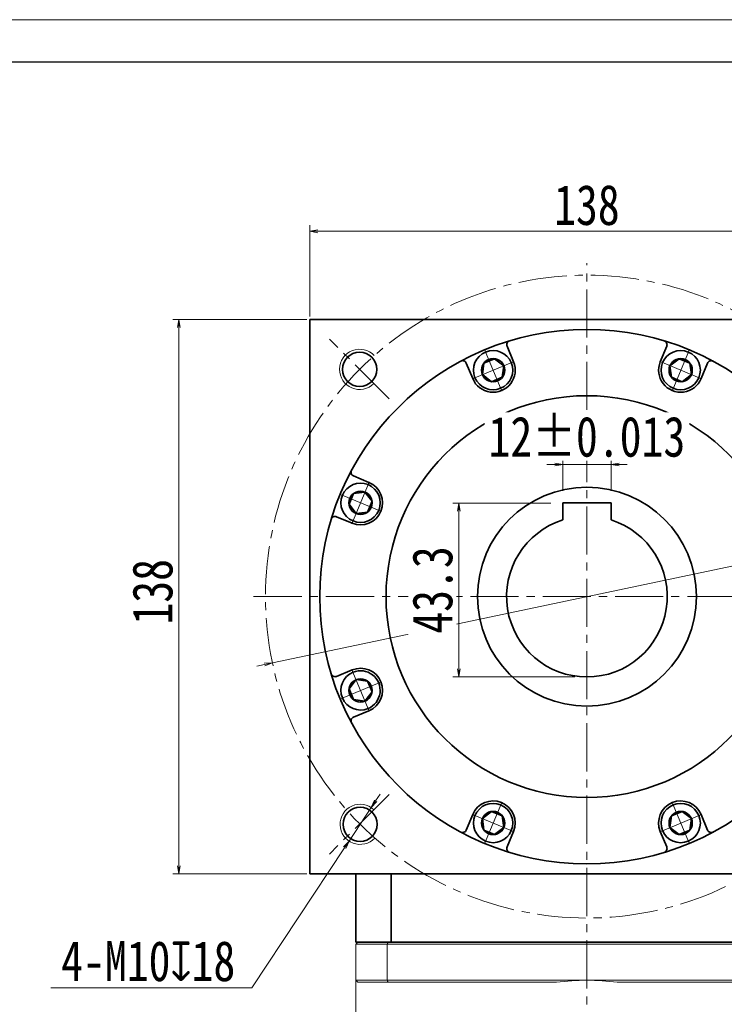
# Model space of a CAD drawing. Header units: millimetres. Extents: x -5 to 909, y 0 to 630.
# Tile 7 of 8: x 412 to 587, y 385 to 630. Entities that reach past the tile are written whole.
import ezdxf

# ---------------------------------------------------------------- set-up
doc = ezdxf.new("R2010")
doc.units = ezdxf.units.MM
doc.set_wipeout_variables(frame=1)
doc.linetypes.add('点画线', pattern=[18, 12, -2, 2, -2])
for name, color, linetype, lineweight in [('EB0', 7, 'Continuous', 35), ('中心线层', 1, '点画线', 18), ('图框_外框线', 7, 'Continuous', 18), ('尺寸线层', 3, 'Continuous', 18), ('粗实线层', 7, 'Continuous', 35)]:
    doc.layers.add(name, color=color, linetype=linetype, lineweight=lineweight)
doc.styles.add('宋体', font='SimSun.ttf', dxfattribs={"width": 0.8})
doc.dimstyles.new('A水平标注$0', dxfattribs={"dimtxt": 3.5, "dimasz": 2, "dimexe": 1.5, "dimexo": 3, "dimgap": 1.1, "dimtad": 1, "dimtoh": 1, "dimdec": 4, "dimdsep": 46, "dimtxsty": '宋体', "dimblk": 'OPEN', "dimcen": 3, "dimclrd": 3, "dimclre": 3, "dimclrt": 6, "dimadec": 0, "dimazin": 0, "dimtm": 1e-09, "dimtfac": 1, "dimtdec": 4, "dimtix": 1, "dimtmove": 0, "dimatfit": 3, "dimldrblk": 'OPEN', "dimfxl": 0, "dimlwd": 13, "dimlwe": 13, "dimarcsym": 0})
doc.dimstyles.new('D直径标注φ25', dxfattribs={"dimtxt": 3.5, "dimasz": 2, "dimexe": 1, "dimexo": 3, "dimtad": 1, "dimtoh": 1, "dimdec": 1, "dimdsep": 46, "dimtxsty": '宋体', "dimblk": 'OPEN', "dimcen": 3, "dimclrd": 3, "dimclre": 3, "dimclrt": 130, "dimadec": 0, "dimazin": 0, "dimtm": 1e-09, "dimtfac": 1, "dimtdec": 1, "dimtmove": 0, "dimatfit": 0, "dimldrblk": 'OPEN', "dimfxl": 0, "dimlwd": 13, "dimlwe": 13, "dimarcsym": 0})
doc.dimstyles.new('螺孔(M8-7H)', dxfattribs={"dimtxt": 3.5, "dimasz": 2, "dimexe": 1.25, "dimexo": 3, "dimtad": 1, "dimtoh": 1, "dimdec": 4, "dimdsep": 46, "dimtxsty": '宋体', "dimblk": 'OPEN', "dimcen": 3, "dimclrd": 3, "dimclre": 3, "dimclrt": 2, "dimadec": 0, "dimazin": 0, "dimtm": 1e-09, "dimtfac": 1, "dimtdec": 4, "dimtmove": 0, "dimatfit": 3, "dimldrblk": 'OPEN', "dimfxl": 0, "dimlwd": 9, "dimlwe": 9, "dimarcsym": 0})

# ---------------------------------------------------------------- blocks, each defined once
blk = doc.blocks.new('_Open')
at = {"color": 0, "linetype": 'ByBlock', "lineweight": -2}
for p, q in [((-1, 0.17), (0, 0)), ((-1, -0.17), (0, 0)), ((0, 0), (-1, 0))]:
    blk.add_line(p, q, dxfattribs=at)
blk = doc.blocks.new('*D10')
at = {"layer": 'Defpoints', "color": 0, "transparency": 16777216}
for p in [(486.34, 555.65), (451.48, 417.65), (486.34, 417.65)]:
    blk.add_point(p, dxfattribs=at)
at = {"layer": '尺寸线层', "color": 3, "lineweight": 13, "transparency": 16777216}
for p, q in [((483.34, 555.65), (449.98, 555.65)), ((451.48, 553.65), (451.48, 419.65)), ((483.34, 417.65), (449.98, 417.65))]:
    blk.add_line(p, q, dxfattribs=at)
at = {"layer": '尺寸线层', "color": 3, "lineweight": 13, "transparency": 16777216, "xscale": 2, "yscale": 2, "zscale": 2}
for p, rotation in [((451.48, 555.65), 90), ((451.48, 417.65), 270)]:
    blk.add_blockref('_Open', p, dxfattribs=dict(at, rotation=rotation))
at = {"layer": '尺寸线层', "color": 6, "transparency": 16777216, "insert": (444.98, 487.85), "char_height": 10, "attachment_point": 5, "rotation": 90, "style": '宋体', "bg_fill": 3, "box_fill_scale": 1.1, "bg_fill_color": 256, "bg_fill_true_color": 13158600, "bg_fill_transparency": 0}
blk.add_mtext('138', dxfattribs=at)
blk = doc.blocks.new('*D11')
at = {"layer": 'Defpoints', "color": 0, "transparency": 16777216}
for p in [(622.08, 577.57), (484.08, 553.4), (622.08, 553.4)]:
    blk.add_point(p, dxfattribs=at)
at = {"layer": '尺寸线层', "color": 3, "lineweight": 13, "transparency": 16777216}
for p, q in [((484.08, 556.4), (484.08, 579.07)), ((622.08, 556.4), (622.08, 579.07)), ((486.08, 577.57), (620.08, 577.57))]:
    blk.add_line(p, q, dxfattribs=at)
at = {"layer": '尺寸线层', "color": 3, "lineweight": 13, "transparency": 16777216, "xscale": 2, "yscale": 2, "zscale": 2, "rotation": 180}
blk.add_blockref('_Open', (484.08, 577.57), dxfattribs=at)
at = {"layer": '尺寸线层', "color": 3, "lineweight": 13, "transparency": 16777216, "xscale": 2, "yscale": 2, "zscale": 2}
blk.add_blockref('_Open', (622.08, 577.57), dxfattribs=at)
at = {"layer": '尺寸线层', "color": 6, "transparency": 16777216, "insert": (553.08, 584.07), "char_height": 10, "attachment_point": 5, "style": '宋体', "bg_fill": 3, "box_fill_scale": 1.1, "bg_fill_color": 256, "bg_fill_true_color": 13158600, "bg_fill_transparency": 0}
blk.add_mtext('138', dxfattribs=at)
blk = doc.blocks.new('*D22')
at = {"layer": 'Defpoints', "color": 0, "transparency": 16777216}
for p in [(631.37, 503.12), (474.79, 470.19)]:
    blk.add_point(p, dxfattribs=at)
at = {"layer": '尺寸线层', "color": 3, "lineweight": 13, "transparency": 16777216}
for p, q in [((474.79, 470.19), (631.37, 503.12)), ((633.33, 503.53), (635.28, 503.94)), ((472.84, 469.77), (470.88, 469.36))]:
    blk.add_line(p, q, dxfattribs=at)
at = {"layer": '尺寸线层', "color": 3, "lineweight": 13, "transparency": 16777216, "xscale": 2, "yscale": 2, "zscale": 2}
for p, rotation in [((631.37, 503.12), 191.8777469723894), ((474.79, 470.19), 11.87774697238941)]:
    blk.add_blockref('_Open', p, dxfattribs=dict(at, rotation=rotation))
at = {"layer": '尺寸线层', "color": 130, "transparency": 16777216, "insert": (649.41, 510.66), "char_height": 10, "attachment_point": 5, "style": '宋体', "bg_fill": 3, "box_fill_scale": 1.1, "bg_fill_color": 256, "bg_fill_true_color": 13158600, "bg_fill_transparency": 0}
blk.add_mtext('φ160', dxfattribs=at)
blk = doc.blocks.new('*X7')
at = {"layer": '中心线层', "linetype": '点画线', "lineweight": 18}
for p, q in [((0, -5.64), (0, 5.64)), ((-5.64, 0), (5.64, 0))]:
    blk.add_line(p, q, dxfattribs=at)
at = {"layer": '粗实线层'}
for p, q in [((-2.89, 0), (-1.44, 2.5)), ((-1.44, 2.5), (1.44, 2.5)), ((2.89, 0), (1.44, 2.5)), ((2.89, 0), (1.44, 2.5)), ((-2.89, 0), (-1.44, -2.5)), ((2.89, 0), (1.44, -2.5)), ((-1.44, -2.5), (1.44, -2.5))]:
    blk.add_line(p, q, dxfattribs=at)
blk.add_circle((0, 0), 2.89, dxfattribs=at)
for start, end in [(0, 180), (180, 360)]:
    blk.add_arc((0, 0), 4.89, start, end, dxfattribs=at)
blk = doc.blocks.new('*D29')
at = {"layer": 'Defpoints', "color": 0, "transparency": 16777216}
for p in [(547.08, 509.95), (559.08, 509.95)]:
    blk.add_point(p, dxfattribs=at)
at = {"layer": '尺寸线层', "color": 3, "lineweight": 13, "transparency": 16777216}
for p, q in [((547.08, 512.95), (547.08, 521.01)), ((559.08, 512.95), (559.08, 521.01)), ((545.08, 519.51), (543.08, 519.51)), ((559.08, 519.51), (547.08, 519.51)), ((561.08, 519.51), (563.08, 519.51))]:
    blk.add_line(p, q, dxfattribs=at)
at = {"layer": '尺寸线层', "color": 3, "lineweight": 13, "transparency": 16777216, "xscale": 2, "yscale": 2, "zscale": 2}
blk.add_blockref('_Open', (547.08, 519.51), dxfattribs=at)
at = {"layer": '尺寸线层', "color": 3, "lineweight": 13, "transparency": 16777216, "xscale": 2, "yscale": 2, "zscale": 2, "rotation": 180}
blk.add_blockref('_Open', (559.08, 519.51), dxfattribs=at)
at = {"layer": '尺寸线层', "color": 6, "transparency": 16777216, "insert": (553.08, 526.4), "char_height": 10, "attachment_point": 5, "style": '宋体', "bg_fill": 3, "box_fill_scale": 1.1, "bg_fill_color": 256, "bg_fill_true_color": 13158600, "bg_fill_transparency": 0}
blk.add_mtext('\\A1;12{\\H1x;%%P0.013}', dxfattribs=at)
at = {"layer": 'Defpoints', "color": 0, "transparency": 16777216}
blk.add_point((547.08, 519.51), dxfattribs=at)
blk = doc.blocks.new('*D30')
at = {"layer": 'Defpoints', "color": 0, "transparency": 16777216}
for p in [(547.08, 509.95), (521.17, 466.65), (553.08, 466.65)]:
    blk.add_point(p, dxfattribs=at)
at = {"layer": '尺寸线层', "color": 3, "lineweight": 13, "transparency": 16777216}
for p, q in [((544.08, 509.95), (519.67, 509.95)), ((521.17, 507.95), (521.17, 468.65)), ((550.08, 466.65), (519.67, 466.65))]:
    blk.add_line(p, q, dxfattribs=at)
at = {"layer": '尺寸线层', "color": 3, "lineweight": 13, "transparency": 16777216, "xscale": 2, "yscale": 2, "zscale": 2}
for p, rotation in [((521.17, 509.95), 90), ((521.17, 466.65), 270)]:
    blk.add_blockref('_Open', p, dxfattribs=dict(at, rotation=rotation))
at = {"layer": '尺寸线层', "color": 6, "transparency": 16777216, "insert": (514.67, 488.3), "char_height": 10, "attachment_point": 5, "rotation": 90, "style": '宋体', "bg_fill": 3, "box_fill_scale": 1.1, "bg_fill_color": 256, "bg_fill_true_color": 13158600, "bg_fill_transparency": 0}
blk.add_mtext('43.3', dxfattribs=at)
blk = doc.blocks.new('*D37')
at = {"color": 3, "lineweight": 9, "transparency": 16777216}
for p, q in [((500.49, 435.81), (501.59, 437.48)), ((499.38, 434.14), (493.86, 425.81)), ((469.66, 389.27), (492.76, 424.14)), ((419.6, 389.27), (469.66, 389.27))]:
    blk.add_line(p, q, dxfattribs=at)
at = {"layer": 'Defpoints', "color": 0, "transparency": 16777216}
for p in [(499.38, 434.14), (493.86, 425.81)]:
    blk.add_point(p, dxfattribs=at)
at = {"color": 3, "lineweight": 9, "transparency": 16777216, "xscale": 2, "yscale": 2, "zscale": 2}
for p, rotation in [((499.38, 434.14), 236.4817667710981), ((493.86, 425.81), 56.48176677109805)]:
    blk.add_blockref('_Open', p, dxfattribs=dict(at, rotation=rotation))
at = {"color": 2, "transparency": 16777216, "insert": (443.88, 395.87), "char_height": 10, "attachment_point": 5, "style": '宋体', "bg_fill": 3, "box_fill_scale": 1.1, "bg_fill_color": 256, "bg_fill_true_color": 13158600, "bg_fill_transparency": 0}
blk.add_mtext('4-M10{\\famgdt|b0|i0|c0|p0;x}{18}', dxfattribs=at)

msp = doc.modelspace()

# ---------------------------------------------------------------- linework, layer by layer
at = {"color": 7, "linetype": 'Continuous', "lineweight": 15}
for p, q in [((503.38523, 400.15228), (495.58181, 400.15228)), ((495.58181, 391.15228), (495.58181, 400.15228)), ((496.08181, 400.65228), (503.57171, 400.65228)), ((503.38523, 400.15228), (503.38523, 391.15228)), ((602.77839, 400.15228), (503.38523, 400.15228)), ((503.57171, 400.65228), (602.59191, 400.65228)), ((495.58181, 391.15228), (503.38523, 391.15228)), ((503.57171, 390.65228), (496.08181, 390.65228)), ((503.38523, 391.15228), (553.08181, 391.15228)), ((545.51544, 390.65228), (503.57171, 390.65228)), ((553.08181, 391.15228), (602.77839, 391.15228)), ((602.59191, 390.65228), (560.64818, 390.65228))]:
    msp.add_line(p, q, dxfattribs=at)
for centre, radius, start, end in [((496.50345, 543.21101), 5, 43.2191625, 315.1591555), ((496.6214, 429.97582), 5, 46.7509794, 316.9002039), ((553.08181, 333.65228), 57.5, 90, 97.5614297), ((553.08181, 333.65228), 57.5, 82.4385703, 90)]:
    msp.add_arc(centre, radius, start, end, dxfattribs=at)
for points in [[(496.08181, 400.65228), (495.58181, 400.15228)], [(503.38523, 400.15228), (503.57171, 400.65228)], [(495.58181, 391.15228), (495.58181, 357.15228)], [(496.08181, 390.65228), (495.58181, 391.15228)], [(503.38523, 391.15228), (503.57171, 390.65228)]]:
    msp.add_open_spline(points, degree=1, dxfattribs=at)
at = {"layer": 'EB0'}
msp.add_line((610.58181, 400.65228), (495.58181, 400.65228), dxfattribs=at)
at = {"layer": '中心线层'}
for p, q in [((503.84146, 535.89264), (488.98507, 550.74903)), ((503.84146, 437.41193), (488.98507, 422.55554))]:
    msp.add_line(p, q, dxfattribs=at)
at = {"layer": '粗实线层'}
for p, q in [((622.08181, 555.65228), (484.08181, 555.65228)), ((484.08181, 555.65228), (484.08181, 417.65228)), ((534.81946, 545.1137), (533.22111, 548.97245)), ((571.34416, 545.1137), (572.94251, 548.97245)), ((524.65678, 540.90418), (523.05843, 544.76293)), ((581.50684, 540.90418), (583.10518, 544.76293)), ((498.82992, 458.22726), (494.97116, 456.62891)), ((524.65678, 432.40039), (523.05843, 428.54164)), ((581.50684, 432.40039), (583.10518, 428.54164)), ((534.81946, 428.19087), (533.22111, 424.33212)), ((571.34416, 428.19087), (572.94251, 424.33212)), ((484.08181, 417.65228), (622.08181, 417.65228)), ((495.58181, 400.65228), (495.58181, 417.65228)), ((504.34737, 400.65228), (504.34737, 417.65228))]:
    msp.add_line(p, q, dxfattribs=at)
for centre, radius in [((553.08181, 486.65228), 66.5), ((496.50345, 543.21101), 4.25), ((496.6214, 429.97582), 4.25)]:
    msp.add_circle(centre, radius, dxfattribs=at)
for centre, radius, start, end in [((534.14499, 549.35513), 1, 106.8047151, 202.5000301), ((572.01863, 549.35513), 1, 337.4999699, 73.1952849), ((522.13456, 544.38025), 1, 22.4999699, 118.1952849), ((529.73812, 543.00894), 5.5, 202.5, 22.5), ((576.4255, 543.00894), 5.5, 157.5, 337.5), ((584.02906, 544.38025), 1, 61.8047151, 157.5000301), ((490.37896, 467.71546), 1, 196.8047151, 292.5000301), ((495.35385, 455.70503), 1, 112.4999699, 208.1952849), ((529.73812, 430.29563), 5.5, 337.5, 157.5), ((576.4255, 430.29563), 5.5, 22.5, 202.5), ((522.13456, 428.92432), 1, 241.8047151, 337.5000301), ((584.02906, 428.92432), 1, 202.4999699, 298.1952849), ((534.14499, 423.94944), 1, 157.4999699, 253.1952849), ((572.01863, 423.94944), 1, 286.8047151, 22.5000301)]:
    msp.add_arc(centre, radius, start, end, dxfattribs=at)

# ---------------------------------------------------------------- next in the draw order: dimensions: what is measured, and where the dimension line sits
at = {"layer": '尺寸线层'}
dim = msp.add_linear_dim(base=(451.48077, 417.65228), p1=(486.33602, 555.65228), p2=(486.33602, 417.65228), angle=270, dimstyle='A水平标注$0', override={"dimtxt": 10, "dimgap": 1.5, "dimblk": 'Open', "dimtfill": 1, "dimtfillclr": 256}, dxfattribs=at)
dim.commit()
dim.dimension.update_dxf_attribs({"geometry": '*D10', "text_midpoint": (451.48077, 487.85285), "dimtype": 160})

# ---------------------------------------------------------------- next in the draw order: linework, layer by layer
at = {"layer": '中心线层'}
msp.add_line((470.08181, 486.65228), (636.08181, 486.65228), dxfattribs=at)

# ---------------------------------------------------------------- next in the draw order: dimensions: what is measured, and where the dimension line sits
at = {"layer": '尺寸线层'}
dim = msp.add_linear_dim(base=(622.08181, 577.56993), p1=(484.08181, 553.39807), p2=(622.08181, 553.39807), dimstyle='A水平标注$0', override={"dimtxt": 10, "dimgap": 1.5, "dimblk": 'Open', "dimtfill": 1, "dimtfillclr": 256}, dxfattribs=at)
dim.commit()
dim.dimension.update_dxf_attribs({"geometry": '*D11', "text_midpoint": (553.08181, 584.06993)})

# ---------------------------------------------------------------- next in the draw order: linework, layer by layer
at = {"layer": '中心线层'}
msp.add_line((553.08181, 227.11176), (553.08181, 569.65228), dxfattribs=at)
msp.add_circle((553.08181, 486.65228), 80, dxfattribs=at)

# ---------------------------------------------------------------- next in the draw order: dimensions: what is measured, and where the dimension line sits
at = {"layer": '尺寸线层'}
dim = msp.add_diameter_dim_2p(p1=(474.79469, 470.18635), p2=(631.36893, 503.11821), dimstyle='D直径标注φ25', override={"dimtxt": 10, "dimgap": 1.5, "dimpost": 'φ<>'}, dxfattribs=at)
dim.commit()
dim.dimension.update_dxf_attribs({"geometry": '*D22', "text_midpoint": (649.40898, 503.94151), "dimtype": 163})

# ---------------------------------------------------------------- next in the draw order: wipeouts: each hides what was drawn before it
for points in [[(534.25589, 544.88026), (534.2453, 544.90561), (534.23458, 544.93091), (534.22371, 544.95614), (534.21269, 544.98132), (534.20154, 545.00643), (534.19025, 545.03148), (534.17881, 545.05646), (534.16724, 545.08138), (534.15552, 545.10623), (534.14367, 545.13102), (534.13167, 545.15574), (534.11954, 545.1804), (534.10727, 545.20498), (534.09486, 545.2295), (534.08232, 545.25394), (534.06963, 545.27832), (534.05681, 545.30262), (534.04386, 545.32685), (534.03077, 545.351), (534.01754, 545.37509), (534.00418, 545.3991), (533.99068, 545.42303), (533.97705, 545.44689), (533.96328, 545.47067), (533.94938, 545.49437), (533.93535, 545.51799), (533.92119, 545.54153), (533.90689, 545.565), (533.89246, 545.58838), (533.8779, 545.61168), (533.8779, 545.61168), (533.75177, 545.80227), (533.61687, 545.98675), (533.4735, 546.16473), (533.32197, 546.33582), (533.16261, 546.49963), (532.99577, 546.65583), (532.82182, 546.80405), (532.64112, 546.94399), (532.45409, 547.07533), (532.26113, 547.19779), (532.06265, 547.3111), (531.8591, 547.41502), (531.65091, 547.5093), (531.43855, 547.59376), (531.22247, 547.66821), (531.00315, 547.73247), (530.78107, 547.78642), (530.55671, 547.82993), (530.33056, 547.86292), (530.10311, 547.8853), (529.87487, 547.89702), (529.64633, 547.89807), (529.41799, 547.88845), (529.19035, 547.86816), (528.96391, 547.83726), (528.73916, 547.79581), (528.51658, 547.74391), (528.29668, 547.68166), (528.07993, 547.60921), (527.8668, 547.52671), (527.8668, 547.52671), (527.65775, 547.43434), (527.45325, 547.3323), (527.25374, 547.22082), (527.05966, 547.10014), (526.87143, 546.97053), (526.68946, 546.83226), (526.51415, 546.68563), (526.34588, 546.53098), (526.18502, 546.36864), (526.03192, 546.19895), (525.88692, 546.0223), (525.75033, 545.83907), (525.62245, 545.64965), (525.50356, 545.45447), (525.39392, 545.25394), (525.29377, 545.04851), (525.20333, 544.83863), (525.12279, 544.62474), (525.05233, 544.40733), (524.99211, 544.18687), (524.94226, 543.96383), (524.90288, 543.73871), (524.87406, 543.51199), (524.85587, 543.28417), (524.84834, 543.05575), (524.8515, 542.82723), (524.86532, 542.59911), (524.88979, 542.37188), (524.92485, 542.14604), (524.97043, 541.92209), (524.97043, 541.92209), (524.97661, 541.89532), (524.98294, 541.86858), (524.98943, 541.84188), (524.99606, 541.81522), (525.00284, 541.78859), (525.00977, 541.762), (525.01685, 541.73545), (525.02408, 541.70894), (525.03146, 541.68248), (525.03899, 541.65605), (525.04667, 541.62967), (525.05449, 541.60333), (525.06246, 541.57704), (525.07058, 541.55079), (525.07885, 541.52458), (525.08726, 541.49843), (525.09582, 541.47232), (525.10453, 541.44626), (525.11339, 541.42025), (525.12238, 541.39428), (525.13153, 541.36837), (525.14082, 541.34252), (525.15026, 541.31671), (525.15984, 541.29096), (525.16956, 541.26526), (525.17943, 541.23962), (525.18945, 541.21403), (525.1996, 541.1885), (525.2099, 541.16303), (525.22035, 541.13761), (525.22035, 541.13761), (525.32448, 540.90374), (525.4407, 540.67563), (525.56871, 540.45392), (525.70814, 540.23921), (525.85862, 540.03209), (526.01973, 539.83314), (526.19104, 539.64288), (526.37207, 539.46186), (526.56232, 539.29055), (526.76128, 539.12944), (526.96839, 538.97896), (527.1831, 538.83953), (527.40481, 538.71152), (527.63292, 538.59529), (527.8668, 538.49117), (528.1058, 538.39942), (528.34928, 538.32031), (528.59657, 538.25405), (528.84699, 538.20082), (529.09985, 538.16077), (529.35445, 538.13401), (529.61011, 538.12061), (529.86612, 538.12061), (530.12178, 538.13401), (530.37639, 538.16077), (530.62925, 538.20082), (530.87967, 538.25405), (531.12695, 538.32031), (531.37043, 538.39942), (531.60944, 538.49117), (531.60944, 538.49117), (531.84332, 538.59529), (532.07143, 538.71152), (532.29314, 538.83953), (532.50785, 538.97896), (532.71496, 539.12944), (532.91392, 539.29055), (533.10417, 539.46186), (533.2852, 539.64288), (533.4565, 539.83314), (533.61762, 540.03209), (533.7681, 540.23921), (533.90753, 540.45392), (534.03553, 540.67563), (534.15176, 540.90374), (534.25589, 541.13761), (534.34764, 541.37662), (534.42675, 541.6201), (534.49301, 541.86739), (534.54624, 542.1178), (534.58628, 542.37066), (534.61304, 542.62527), (534.62644, 542.88093), (534.62644, 543.13694), (534.61304, 543.3926), (534.58628, 543.64721), (534.54624, 543.90007), (534.49301, 544.15048), (534.42675, 544.39777), (534.34764, 544.64125)], [(580.94327, 541.13761), (580.95371, 541.16303), (580.96401, 541.1885), (580.97417, 541.21403), (580.98418, 541.23962), (580.99405, 541.26526), (581.00378, 541.29096), (581.01336, 541.31671), (581.0228, 541.34252), (581.03209, 541.36837), (581.04123, 541.39428), (581.05023, 541.42025), (581.05909, 541.44626), (581.06779, 541.47232), (581.07635, 541.49843), (581.08477, 541.52458), (581.09303, 541.55079), (581.10115, 541.57704), (581.10913, 541.60333), (581.11695, 541.62967), (581.12463, 541.65605), (581.13215, 541.68248), (581.13953, 541.70894), (581.14676, 541.73545), (581.15384, 541.762), (581.16078, 541.78859), (581.16756, 541.81522), (581.17419, 541.84188), (581.18067, 541.86858), (581.18701, 541.89532), (581.19319, 541.92209), (581.19319, 541.92209), (581.23876, 542.14604), (581.27382, 542.37188), (581.29829, 542.59911), (581.31212, 542.82723), (581.31527, 543.05575), (581.30775, 543.28417), (581.28955, 543.51199), (581.26074, 543.73871), (581.22136, 543.96383), (581.1715, 544.18687), (581.11128, 544.40733), (581.04083, 544.62474), (580.96029, 544.83863), (580.86985, 545.04851), (580.7697, 545.25394), (580.66006, 545.45447), (580.54117, 545.64965), (580.41329, 545.83907), (580.2767, 546.0223), (580.13169, 546.19895), (579.9786, 546.36864), (579.81774, 546.53098), (579.64947, 546.68563), (579.47416, 546.83226), (579.29219, 546.97053), (579.10396, 547.10014), (578.90987, 547.22082), (578.71036, 547.3323), (578.50586, 547.43434), (578.29682, 547.52671), (578.29682, 547.52671), (578.08369, 547.60921), (577.86693, 547.68166), (577.64703, 547.74391), (577.42446, 547.79581), (577.19971, 547.83726), (576.97327, 547.86816), (576.74562, 547.88845), (576.51729, 547.89807), (576.28875, 547.89702), (576.0605, 547.8853), (575.83306, 547.86292), (575.60691, 547.82993), (575.38255, 547.78642), (575.16046, 547.73247), (574.94114, 547.66821), (574.72507, 547.59376), (574.5127, 547.5093), (574.30452, 547.41502), (574.10096, 547.3111), (573.90249, 547.19779), (573.70952, 547.07533), (573.52249, 546.94399), (573.3418, 546.80405), (573.16785, 546.65583), (573.00101, 546.49963), (572.84165, 546.33582), (572.69012, 546.16473), (572.54675, 545.98675), (572.41185, 545.80227), (572.28572, 545.61168), (572.28572, 545.61168), (572.27116, 545.58838), (572.25673, 545.565), (572.24243, 545.54153), (572.22827, 545.51799), (572.21424, 545.49437), (572.20034, 545.47067), (572.18657, 545.44689), (572.17294, 545.42303), (572.15944, 545.3991), (572.14608, 545.37509), (572.13285, 545.351), (572.11976, 545.32685), (572.1068, 545.30262), (572.09398, 545.27832), (572.0813, 545.25394), (572.06875, 545.2295), (572.05635, 545.20498), (572.04408, 545.1804), (572.03194, 545.15574), (572.01995, 545.13102), (572.0081, 545.10623), (571.99638, 545.08138), (571.98481, 545.05646), (571.97337, 545.03148), (571.96208, 545.00643), (571.95092, 544.98132), (571.93991, 544.95614), (571.92904, 544.93091), (571.91831, 544.90561), (571.90773, 544.88026), (571.90773, 544.88026), (571.81598, 544.64125), (571.73687, 544.39777), (571.67061, 544.15048), (571.61738, 543.90007), (571.57733, 543.64721), (571.55057, 543.3926), (571.53717, 543.13694), (571.53717, 542.88093), (571.55057, 542.62527), (571.57733, 542.37066), (571.61738, 542.1178), (571.67061, 541.86739), (571.73687, 541.6201), (571.81598, 541.37662), (571.90773, 541.13761), (572.01186, 540.90374), (572.12808, 540.67563), (572.25609, 540.45392), (572.39552, 540.23921), (572.546, 540.03209), (572.70711, 539.83314), (572.87842, 539.64288), (573.05944, 539.46186), (573.2497, 539.29055), (573.44865, 539.12944), (573.65577, 538.97896), (573.87048, 538.83953), (574.09219, 538.71152), (574.3203, 538.59529), (574.55418, 538.49117), (574.55418, 538.49117), (574.79318, 538.39942), (575.03666, 538.32031), (575.28395, 538.25405), (575.53437, 538.20082), (575.78722, 538.16077), (576.04183, 538.13401), (576.29749, 538.12061), (576.5535, 538.12061), (576.80916, 538.13401), (577.06377, 538.16077), (577.31663, 538.20082), (577.56705, 538.25405), (577.81433, 538.32031), (578.05781, 538.39942), (578.29682, 538.49117), (578.5307, 538.59529), (578.7588, 538.71152), (578.98052, 538.83953), (579.19522, 538.97896), (579.40234, 539.12944), (579.6013, 539.29055), (579.79155, 539.46186), (579.97258, 539.64288), (580.14388, 539.83314), (580.305, 540.03209), (580.45547, 540.23921), (580.59491, 540.45392), (580.72291, 540.67563), (580.83914, 540.90374)], [(525.22035, 432.16696), (525.2099, 432.14154), (525.1996, 432.11607), (525.18945, 432.09054), (525.17943, 432.06495), (525.16956, 432.03931), (525.15984, 432.01361), (525.15026, 431.98786), (525.14082, 431.96205), (525.13153, 431.93619), (525.12238, 431.91028), (525.11339, 431.88432), (525.10453, 431.85831), (525.09582, 431.83225), (525.08726, 431.80614), (525.07885, 431.77999), (525.07058, 431.75378), (525.06246, 431.72753), (525.05449, 431.70124), (525.04667, 431.6749), (525.03899, 431.64852), (525.03146, 431.62209), (525.02408, 431.59563), (525.01685, 431.56912), (525.00977, 431.54257), (525.00284, 431.51598), (524.99606, 431.48935), (524.98943, 431.46269), (524.98294, 431.43599), (524.97661, 431.40925), (524.97043, 431.38248), (524.97043, 431.38248), (524.92485, 431.15853), (524.88979, 430.93269), (524.86532, 430.70546), (524.8515, 430.47734), (524.84834, 430.24882), (524.85587, 430.0204), (524.87406, 429.79258), (524.90288, 429.56586), (524.94226, 429.34074), (524.99211, 429.1177), (525.05233, 428.89724), (525.12279, 428.67982), (525.20333, 428.46594), (525.29377, 428.25606), (525.39392, 428.05063), (525.50356, 427.8501), (525.62245, 427.65492), (525.75033, 427.4655), (525.88692, 427.28227), (526.03192, 427.10562), (526.18502, 426.93593), (526.34588, 426.77359), (526.51415, 426.61893), (526.68946, 426.47231), (526.87143, 426.33404), (527.05966, 426.20443), (527.25374, 426.08375), (527.45325, 425.97227), (527.65775, 425.87023), (527.8668, 425.77786), (527.8668, 425.77786), (528.07993, 425.69536), (528.29668, 425.62291), (528.51658, 425.56066), (528.73916, 425.50876), (528.96391, 425.46731), (529.19035, 425.43641), (529.41799, 425.41612), (529.64633, 425.40649), (529.87487, 425.40755), (530.10311, 425.41927), (530.33056, 425.44165), (530.55671, 425.47464), (530.78107, 425.51815), (531.00315, 425.5721), (531.22247, 425.63636), (531.43855, 425.71081), (531.65091, 425.79527), (531.8591, 425.88955), (532.06265, 425.99347), (532.26113, 426.10678), (532.45409, 426.22924), (532.64112, 426.36058), (532.82182, 426.50052), (532.99577, 426.64874), (533.16261, 426.80494), (533.32197, 426.96875), (533.4735, 427.13984), (533.61687, 427.31782), (533.75177, 427.5023), (533.8779, 427.69288), (533.8779, 427.69288), (533.89246, 427.71619), (533.90689, 427.73957), (533.92119, 427.76303), (533.93535, 427.78658), (533.94938, 427.8102), (533.96328, 427.8339), (533.97705, 427.85768), (533.99068, 427.88154), (534.00418, 427.90547), (534.01754, 427.92948), (534.03077, 427.95356), (534.04386, 427.97772), (534.05681, 428.00195), (534.06963, 428.02625), (534.08232, 428.05063), (534.09486, 428.07507), (534.10727, 428.09959), (534.11954, 428.12417), (534.13167, 428.14883), (534.14367, 428.17355), (534.15552, 428.19834), (534.16724, 428.22319), (534.17881, 428.24811), (534.19025, 428.27309), (534.20154, 428.29814), (534.21269, 428.32325), (534.22371, 428.34843), (534.23458, 428.37366), (534.2453, 428.39896), (534.25589, 428.42431), (534.25589, 428.42431), (534.34764, 428.66332), (534.42675, 428.9068), (534.49301, 429.15409), (534.54624, 429.4045), (534.58628, 429.65736), (534.61304, 429.91197), (534.62644, 430.16763), (534.62644, 430.42364), (534.61304, 430.6793), (534.58628, 430.93391), (534.54624, 431.18676), (534.49301, 431.43718), (534.42675, 431.68447), (534.34764, 431.92795), (534.25589, 432.16696), (534.15176, 432.40083), (534.03553, 432.62894), (533.90753, 432.85065), (533.7681, 433.06536), (533.61762, 433.27248), (533.4565, 433.47143), (533.2852, 433.66169), (533.10417, 433.84271), (532.91392, 434.01402), (532.71496, 434.17513), (532.50785, 434.32561), (532.29314, 434.46504), (532.07143, 434.59305), (531.84332, 434.70928), (531.60944, 434.8134), (531.60944, 434.8134), (531.37043, 434.90515), (531.12695, 434.98426), (530.87967, 435.05052), (530.62925, 435.10375), (530.37639, 435.1438), (530.12178, 435.17056), (529.86612, 435.18396), (529.61011, 435.18396), (529.35445, 435.17056), (529.09985, 435.1438), (528.84699, 435.10375), (528.59657, 435.05052), (528.34928, 434.98426), (528.1058, 434.90515), (527.8668, 434.8134), (527.63292, 434.70928), (527.40481, 434.59305), (527.1831, 434.46504), (526.96839, 434.32561), (526.76128, 434.17513), (526.56232, 434.01402), (526.37207, 433.84271), (526.19104, 433.66169), (526.01973, 433.47143), (525.85862, 433.27248), (525.70814, 433.06536), (525.56871, 432.85065), (525.4407, 432.62894), (525.32448, 432.40083)], [(571.90773, 428.42431), (571.91831, 428.39896), (571.92904, 428.37366), (571.93991, 428.34843), (571.95092, 428.32325), (571.96208, 428.29814), (571.97337, 428.27309), (571.98481, 428.24811), (571.99638, 428.22319), (572.0081, 428.19834), (572.01995, 428.17355), (572.03194, 428.14883), (572.04408, 428.12417), (572.05635, 428.09959), (572.06875, 428.07507), (572.0813, 428.05063), (572.09398, 428.02625), (572.1068, 428.00195), (572.11976, 427.97772), (572.13285, 427.95356), (572.14608, 427.92948), (572.15944, 427.90547), (572.17294, 427.88154), (572.18657, 427.85768), (572.20034, 427.8339), (572.21424, 427.8102), (572.22827, 427.78658), (572.24243, 427.76303), (572.25673, 427.73957), (572.27116, 427.71619), (572.28572, 427.69288), (572.28572, 427.69288), (572.41185, 427.5023), (572.54675, 427.31782), (572.69012, 427.13984), (572.84165, 426.96875), (573.00101, 426.80494), (573.16785, 426.64874), (573.3418, 426.50052), (573.52249, 426.36058), (573.70952, 426.22924), (573.90249, 426.10678), (574.10096, 425.99347), (574.30452, 425.88955), (574.5127, 425.79527), (574.72507, 425.71081), (574.94114, 425.63636), (575.16046, 425.5721), (575.38255, 425.51815), (575.60691, 425.47464), (575.83306, 425.44165), (576.0605, 425.41927), (576.28875, 425.40755), (576.51729, 425.40649), (576.74562, 425.41612), (576.97327, 425.43641), (577.19971, 425.46731), (577.42446, 425.50876), (577.64703, 425.56066), (577.86693, 425.62291), (578.08369, 425.69536), (578.29682, 425.77786), (578.29682, 425.77786), (578.50586, 425.87023), (578.71036, 425.97227), (578.90987, 426.08375), (579.10396, 426.20443), (579.29219, 426.33404), (579.47416, 426.47231), (579.64947, 426.61893), (579.81774, 426.77359), (579.9786, 426.93593), (580.13169, 427.10562), (580.2767, 427.28227), (580.41329, 427.4655), (580.54117, 427.65492), (580.66006, 427.8501), (580.7697, 428.05063), (580.86985, 428.25606), (580.96029, 428.46594), (581.04083, 428.67982), (581.11128, 428.89724), (581.1715, 429.1177), (581.22136, 429.34074), (581.26074, 429.56586), (581.28955, 429.79258), (581.30775, 430.0204), (581.31527, 430.24882), (581.31212, 430.47734), (581.29829, 430.70546), (581.27382, 430.93269), (581.23876, 431.15853), (581.19319, 431.38248), (581.19319, 431.38248), (581.18701, 431.40925), (581.18067, 431.43599), (581.17419, 431.46269), (581.16756, 431.48935), (581.16078, 431.51598), (581.15384, 431.54257), (581.14676, 431.56912), (581.13953, 431.59563), (581.13215, 431.62209), (581.12463, 431.64852), (581.11695, 431.6749), (581.10913, 431.70124), (581.10115, 431.72753), (581.09303, 431.75378), (581.08477, 431.77999), (581.07635, 431.80614), (581.06779, 431.83225), (581.05909, 431.85831), (581.05023, 431.88432), (581.04123, 431.91028), (581.03209, 431.93619), (581.0228, 431.96205), (581.01336, 431.98786), (581.00378, 432.01361), (580.99405, 432.03931), (580.98418, 432.06495), (580.97417, 432.09054), (580.96401, 432.11607), (580.95371, 432.14154), (580.94327, 432.16696), (580.94327, 432.16696), (580.83914, 432.40083), (580.72291, 432.62894), (580.59491, 432.85065), (580.45547, 433.06536), (580.305, 433.27248), (580.14388, 433.47143), (579.97258, 433.66169), (579.79155, 433.84271), (579.6013, 434.01402), (579.40234, 434.17513), (579.19522, 434.32561), (578.98052, 434.46504), (578.7588, 434.59305), (578.5307, 434.70928), (578.29682, 434.8134), (578.05781, 434.90515), (577.81433, 434.98426), (577.56705, 435.05052), (577.31663, 435.10375), (577.06377, 435.1438), (576.80916, 435.17056), (576.5535, 435.18396), (576.29749, 435.18396), (576.04183, 435.17056), (575.78722, 435.1438), (575.53437, 435.10375), (575.28395, 435.05052), (575.03666, 434.98426), (574.79318, 434.90515), (574.55418, 434.8134), (574.55418, 434.8134), (574.3203, 434.70928), (574.09219, 434.59305), (573.87048, 434.46504), (573.65577, 434.32561), (573.44865, 434.17513), (573.2497, 434.01402), (573.05944, 433.84271), (572.87842, 433.66169), (572.70711, 433.47143), (572.546, 433.27248), (572.39552, 433.06536), (572.25609, 432.85065), (572.12808, 432.62894), (572.01186, 432.40083), (571.90773, 432.16696), (571.81598, 431.92795), (571.73687, 431.68447), (571.67061, 431.43718), (571.61738, 431.18676), (571.57733, 430.93391), (571.55057, 430.6793), (571.53717, 430.42364), (571.53717, 430.16763), (571.55057, 429.91197), (571.57733, 429.65736), (571.61738, 429.4045), (571.67061, 429.15409), (571.73687, 428.9068), (571.81598, 428.66332)]]:
    msp.add_wipeout(points).dxf.layer = '粗实线层'

# ---------------------------------------------------------------- next in the draw order: linework, layer by layer
at = {"layer": '粗实线层'}
for p, q in [((498.82992, 515.07731), (494.97116, 516.67566)), ((559.08181, 509.95228), (547.08181, 509.95228)), ((547.08181, 509.95228), (547.08181, 505.73107)), ((559.08181, 509.95228), (559.08181, 505.73107)), ((494.6204, 504.91464), (490.76165, 506.51298)), ((494.6204, 468.38993), (490.76165, 466.79159))]:
    msp.add_line(p, q, dxfattribs=at)
msp.add_circle((553.08181, 486.65228), 50, dxfattribs=at)
for centre, radius, start, end in [((495.35385, 517.59954), 1, 151.8047151, 247.5000301), ((496.72516, 509.99597), 5.5, 247.5, 67.5), ((490.37896, 505.58911), 1, 67.4999699, 163.1952849), ((553.08181, 486.65228), 20, 107.4576031, 72.5423969), ((496.72516, 463.3086), 5.5, 292.5, 112.5)]:
    msp.add_arc(centre, radius, start, end, dxfattribs=at)

# ---------------------------------------------------------------- next in the draw order: block references
for p, rotation in [((529.73812, 543.00894), 22.5), ((576.4255, 543.00894), 337.5000000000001), ((529.73812, 430.29563), 157.5000000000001), ((576.4255, 430.29563), 202.4999999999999)]:
    msp.add_blockref('*X7', p, dxfattribs=dict(at, rotation=rotation))

# ---------------------------------------------------------------- next in the draw order: dimensions: what is measured, and where the dimension line sits
at = {"layer": '尺寸线层'}
dim = msp.add_linear_dim(base=(547.08181, 519.50842), p1=(559.08181, 509.95228), p2=(547.08181, 509.95228), text='\\A1;12{\\H1x;%%P0.013}', dimstyle='A水平标注$0', override={"dimtxt": 10, "dimgap": 1.5, "dimblk": 'Open', "dimtfill": 1, "dimtfillclr": 256}, dxfattribs=at)
dim.commit()
dim.dimension.update_dxf_attribs({"geometry": '*D29', "text_midpoint": (553.08181, 526.39948)})

# ---------------------------------------------------------------- next in the draw order: wipeouts: each hides what was drawn before it
for points in [[(498.59648, 514.51374), (498.57106, 514.52419), (498.54559, 514.53449), (498.52006, 514.54465), (498.49447, 514.55466), (498.46883, 514.56453), (498.44313, 514.57425), (498.41738, 514.58384), (498.39158, 514.59327), (498.36572, 514.60256), (498.33981, 514.61171), (498.31385, 514.62071), (498.28784, 514.62956), (498.26178, 514.63827), (498.23567, 514.64683), (498.20951, 514.65524), (498.18331, 514.66351), (498.15706, 514.67163), (498.13076, 514.6796), (498.10442, 514.68743), (498.07804, 514.6951), (498.05162, 514.70263), (498.02515, 514.71001), (497.99864, 514.71724), (497.97209, 514.72432), (497.9455, 514.73125), (497.91888, 514.73803), (497.89221, 514.74467), (497.86551, 514.75115), (497.83878, 514.75748), (497.812, 514.76366), (497.812, 514.76366), (497.58805, 514.80924), (497.36221, 514.8443), (497.13499, 514.86877), (496.90686, 514.8826), (496.67834, 514.88575), (496.44992, 514.87822), (496.22211, 514.86003), (495.99539, 514.83121), (495.77026, 514.79183), (495.54723, 514.74198), (495.32676, 514.68176), (495.10935, 514.6113), (494.89547, 514.53077), (494.68558, 514.44032), (494.48015, 514.34017), (494.27963, 514.23053), (494.08444, 514.11164), (493.89503, 513.98376), (493.71179, 513.84717), (493.53514, 513.70217), (493.36546, 513.54907), (493.20311, 513.38821), (493.04846, 513.21994), (492.90184, 513.04463), (492.76357, 512.86266), (492.63395, 512.67443), (492.51327, 512.48035), (492.40179, 512.28084), (492.29976, 512.07634), (492.20739, 511.8673), (492.20739, 511.8673), (492.12488, 511.65416), (492.05243, 511.43741), (491.99019, 511.21751), (491.93828, 510.99494), (491.89683, 510.77019), (491.86593, 510.54374), (491.84565, 510.3161), (491.83602, 510.08776), (491.83707, 509.85922), (491.8488, 509.63098), (491.87118, 509.40354), (491.90416, 509.17739), (491.94767, 508.95302), (492.00162, 508.73094), (492.06589, 508.51162), (492.14033, 508.29554), (492.22479, 508.08318), (492.31908, 507.87499), (492.42299, 507.67144), (492.5363, 507.47296), (492.65876, 507.28), (492.7901, 507.09297), (492.93004, 506.91228), (493.07827, 506.73832), (493.23446, 506.57148), (493.39828, 506.41212), (493.56936, 506.26059), (493.74734, 506.11722), (493.93182, 505.98232), (494.12241, 505.85619), (494.12241, 505.85619), (494.14571, 505.84163), (494.16909, 505.8272), (494.19256, 505.81291), (494.2161, 505.79874), (494.23973, 505.78471), (494.26343, 505.77081), (494.28721, 505.75705), (494.31106, 505.74342), (494.335, 505.72992), (494.35901, 505.71656), (494.38309, 505.70333), (494.40725, 505.69024), (494.43148, 505.67728), (494.45578, 505.66446), (494.48015, 505.65178), (494.5046, 505.63923), (494.52911, 505.62682), (494.5537, 505.61455), (494.57835, 505.60242), (494.60307, 505.59043), (494.62786, 505.57857), (494.65271, 505.56686), (494.67763, 505.55528), (494.70262, 505.54385), (494.72766, 505.53255), (494.75278, 505.5214), (494.77795, 505.51039), (494.80318, 505.49952), (494.82848, 505.48879), (494.85383, 505.4782), (494.85383, 505.4782), (495.09284, 505.38646), (495.33632, 505.30735), (495.58361, 505.24109), (495.83403, 505.18786), (496.08688, 505.14781), (496.34149, 505.12105), (496.59715, 505.10765), (496.85316, 505.10765), (497.10882, 505.12105), (497.36343, 505.14781), (497.61629, 505.18786), (497.8667, 505.24109), (498.11399, 505.30735), (498.35747, 505.38646), (498.59648, 505.4782), (498.83036, 505.58233), (499.05846, 505.69856), (499.28017, 505.82656), (499.49488, 505.966), (499.702, 506.11648), (499.90096, 506.27759), (500.09121, 506.44889), (500.27224, 506.62992), (500.44354, 506.82017), (500.60465, 507.01913), (500.75513, 507.22625), (500.89457, 507.44096), (501.02257, 507.66267), (501.1388, 507.89077), (501.24293, 508.12465), (501.24293, 508.12465), (501.33467, 508.36366), (501.41379, 508.60714), (501.48005, 508.85443), (501.53327, 509.10484), (501.57332, 509.3577), (501.60008, 509.61231), (501.61348, 509.86797), (501.61348, 510.12398), (501.60008, 510.37964), (501.57332, 510.63425), (501.53327, 510.88711), (501.48005, 511.13752), (501.41379, 511.38481), (501.33467, 511.62829), (501.24293, 511.8673), (501.1388, 512.10117), (501.02257, 512.32928), (500.89457, 512.55099), (500.75513, 512.7657), (500.60465, 512.97282), (500.44354, 513.17178), (500.27224, 513.36203), (500.09121, 513.54305), (499.90096, 513.71436), (499.702, 513.87547), (499.49488, 514.02595), (499.28017, 514.16538), (499.05846, 514.29339), (498.83036, 514.40962)], [(494.85383, 467.82637), (494.82848, 467.81578), (494.80318, 467.80505), (494.77795, 467.79418), (494.75278, 467.78317), (494.72766, 467.77202), (494.70262, 467.76072), (494.67763, 467.74929), (494.65271, 467.73771), (494.62786, 467.726), (494.60307, 467.71414), (494.57835, 467.70215), (494.5537, 467.69002), (494.52911, 467.67775), (494.5046, 467.66534), (494.48015, 467.65279), (494.45578, 467.64011), (494.43148, 467.62729), (494.40725, 467.61433), (494.38309, 467.60124), (494.35901, 467.58801), (494.335, 467.57465), (494.31106, 467.56115), (494.28721, 467.54752), (494.26343, 467.53376), (494.23973, 467.51986), (494.2161, 467.50583), (494.19256, 467.49166), (494.16909, 467.47737), (494.14571, 467.46294), (494.12241, 467.44838), (494.12241, 467.44838), (493.93182, 467.32225), (493.74734, 467.18735), (493.56936, 467.04398), (493.39828, 466.89244), (493.23446, 466.73309), (493.07827, 466.56625), (492.93004, 466.39229), (492.7901, 466.2116), (492.65876, 466.02457), (492.5363, 465.83161), (492.42299, 465.63313), (492.31908, 465.42958), (492.22479, 465.22139), (492.14033, 465.00903), (492.06589, 464.79295), (492.00162, 464.57363), (491.94767, 464.35154), (491.90416, 464.12718), (491.87118, 463.90103), (491.8488, 463.67359), (491.83707, 463.44535), (491.83602, 463.21681), (491.84565, 462.98847), (491.86593, 462.76083), (491.89683, 462.53438), (491.93828, 462.30963), (491.99019, 462.08706), (492.05243, 461.86716), (492.12488, 461.65041), (492.20739, 461.43727), (492.20739, 461.43727), (492.29976, 461.22823), (492.40179, 461.02373), (492.51327, 460.82422), (492.63395, 460.63014), (492.76357, 460.44191), (492.90184, 460.25994), (493.04846, 460.08462), (493.20311, 459.91636), (493.36546, 459.7555), (493.53514, 459.6024), (493.71179, 459.4574), (493.89503, 459.32081), (494.08444, 459.19293), (494.27963, 459.07404), (494.48015, 458.9644), (494.68558, 458.86425), (494.89547, 458.7738), (495.10935, 458.69327), (495.32676, 458.62281), (495.54723, 458.56259), (495.77026, 458.51273), (495.99539, 458.47336), (496.22211, 458.44454), (496.44992, 458.42635), (496.67834, 458.41882), (496.90686, 458.42197), (497.13499, 458.4358), (497.36221, 458.46027), (497.58805, 458.49533), (497.812, 458.54091), (497.812, 458.54091), (497.83878, 458.54709), (497.86551, 458.55342), (497.89221, 458.5599), (497.91888, 458.56654), (497.9455, 458.57332), (497.97209, 458.58025), (497.99864, 458.58733), (498.02515, 458.59456), (498.05162, 458.60194), (498.07804, 458.60947), (498.10442, 458.61714), (498.13076, 458.62497), (498.15706, 458.63294), (498.18331, 458.64106), (498.20951, 458.64933), (498.23567, 458.65774), (498.26178, 458.6663), (498.28784, 458.67501), (498.31385, 458.68386), (498.33981, 458.69286), (498.36572, 458.70201), (498.39158, 458.7113), (498.41738, 458.72073), (498.44313, 458.73031), (498.46883, 458.74004), (498.49447, 458.74991), (498.52006, 458.75992), (498.54559, 458.77008), (498.57106, 458.78038), (498.59648, 458.79082), (498.59648, 458.79082), (498.83036, 458.89495), (499.05846, 459.01118), (499.28017, 459.13918), (499.49488, 459.27862), (499.702, 459.4291), (499.90096, 459.59021), (500.09121, 459.76151), (500.27224, 459.94254), (500.44354, 460.13279), (500.60465, 460.33175), (500.75513, 460.53887), (500.89457, 460.75358), (501.02257, 460.97529), (501.1388, 461.2034), (501.24293, 461.43727), (501.33467, 461.67628), (501.41379, 461.91976), (501.48005, 462.16705), (501.53327, 462.41746), (501.57332, 462.67032), (501.60008, 462.92493), (501.61348, 463.18059), (501.61348, 463.4366), (501.60008, 463.69226), (501.57332, 463.94687), (501.53327, 464.19973), (501.48005, 464.45014), (501.41379, 464.69743), (501.33467, 464.94091), (501.24293, 465.17992), (501.24293, 465.17992), (501.1388, 465.41379), (501.02257, 465.6419), (500.89457, 465.86361), (500.75513, 466.07832), (500.60465, 466.28544), (500.44354, 466.4844), (500.27224, 466.67465), (500.09121, 466.85568), (499.90096, 467.02698), (499.702, 467.18809), (499.49488, 467.33857), (499.28017, 467.47801), (499.05846, 467.60601), (498.83036, 467.72224), (498.59648, 467.82637), (498.35747, 467.91811), (498.11399, 467.99722), (497.8667, 468.06348), (497.61629, 468.11671), (497.36343, 468.15676), (497.10882, 468.18352), (496.85316, 468.19692), (496.59715, 468.19692), (496.34149, 468.18352), (496.08688, 468.15676), (495.83403, 468.11671), (495.58361, 468.06348), (495.33632, 467.99722), (495.09284, 467.91811)]]:
    msp.add_wipeout(points).dxf.layer = '粗实线层'

# ---------------------------------------------------------------- next in the draw order: block references
at = {"layer": '粗实线层'}
for p, rotation in [((496.72516, 509.99597), 67.50000000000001), ((496.72516, 463.3086), 112.5)]:
    msp.add_blockref('*X7', p, dxfattribs=dict(at, rotation=rotation))

# ---------------------------------------------------------------- next in the draw order: dimensions: what is measured, and where the dimension line sits
at = {"layer": '尺寸线层'}
dim = msp.add_linear_dim(base=(521.17358, 466.65228), p1=(547.08181, 509.95228), p2=(553.08181, 466.65228), angle=270, dimstyle='A水平标注$0', override={"dimtxt": 10, "dimgap": 1.5, "dimblk": 'Open', "dimtfill": 1, "dimtfillclr": 256}, dxfattribs=at)
dim.commit()
dim.dimension.update_dxf_attribs({"geometry": '*D30', "text_midpoint": (514.67358, 488.30228)})

# ---------------------------------------------------------------- next in the draw order: linework, layer by layer
at = {"layer": '图框_外框线', "color": 3}
msp.add_lwpolyline([(0, 0), (891.25509, 0), (891.25509, 630.24467), (0, 630.24467)], close=True, dxfattribs=at)
at = {"layer": '图框_外框线', "color": 3, "lineweight": 25}
msp.add_lwpolyline([(53.0509, 10.61018), (880.64491, 10.61018), (880.64491, 619.63449), (53.0509, 619.63449)], close=True, dxfattribs=at)
at = {"layer": '粗实线层'}
msp.add_circle((553.08181, 486.65228), 27.25, dxfattribs=at)

# ---------------------------------------------------------------- next in the draw order: dimensions: what is measured, and where the dimension line sits
dim = msp.add_diameter_dim_2p(p1=(499.38241, 434.14437), p2=(493.86039, 425.80726), text='4-M<>{\\famgdt|b0|i0|c0|p0;x}{18}', dimstyle='螺孔(M8-7H)', override={"dimtxt": 10, "dimgap": 1.5, "dimtad": 1, "dimtih": 0, "dimtoh": 1, "dimdec": 4, "dimlfac": 1, "dimpost": '<>', "dimcen": 0, "dimse1": 0, "dimse2": 0, "dimsd1": 0, "dimsd2": 0, "dimtix": 0, "dimtofl": 1, "dimatfit": 3, "dimtvp": 0.1})
dim.commit()
dim.dimension.update_dxf_attribs({"geometry": '*D37', "text_midpoint": (443.87769, 389.2698), "dimtype": 163})

doc.saveas('drawing.dxf')
